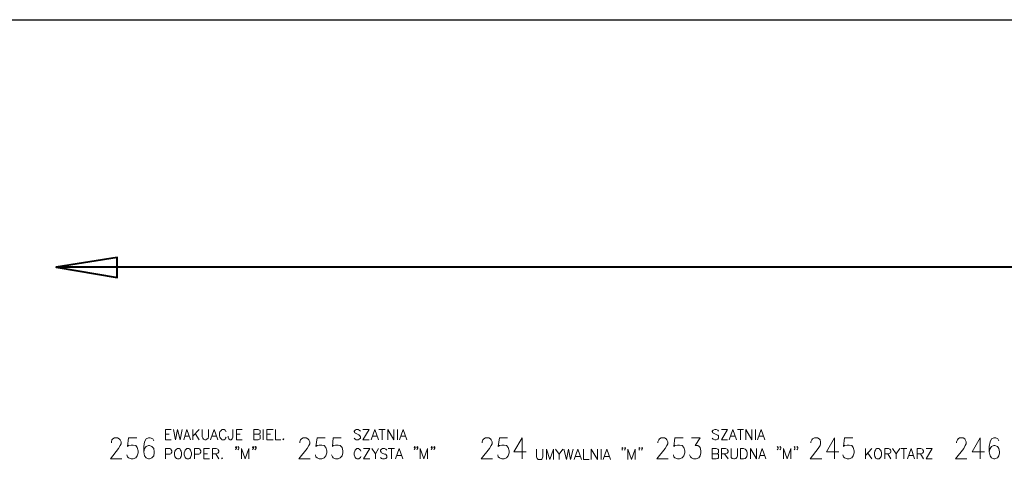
# Model space of a CAD drawing. Header units: millimetres. Extents: x 1 to 17496, y 1 to 30809.
# Tile 141 of 256: x 6300 to 7905, y 22717 to 23450. Entities that reach past the tile are written whole.
import ezdxf

# ---------------------------------------------------------------- set-up
doc = ezdxf.new("R2010")
doc.units = ezdxf.units.MM
for name, color, linetype in [('0_Przyz_Opisy oddziałów', 5, 'Continuous'), ('Opisy', 255, 'Continuous'), ('PDF _Geometria', 7, 'Continuous')]:
    doc.layers.add(name, color=color, linetype=linetype)

msp = doc.modelspace()

# ---------------------------------------------------------------- linework, layer by layer
at = {"layer": '0_Przyz_Opisy oddziałów', "lineweight": 40}
msp.add_lwpolyline([(8771.3, 23046.1), (6359.3, 23046.1), (6458.7, 23029.3), (6458.7, 23062.1), (6359.3, 23046.1)], dxfattribs=at)
at = {"layer": 'Opisy', "lineweight": 18}
for points in [[(6546.8, 22764.8), (6537.5, 22764.8), (6537.5, 22781.7), (6546.8, 22781.7)], [(6550.1, 22781.7), (6553.5, 22764.8), (6556.9, 22781.7), (6561.1, 22764.8), (6564.5, 22781.7)], [(6567, 22764.8), (6572, 22781.7), (6577.9, 22764.8)], [(6582.1, 22781.7), (6582.1, 22764.8)], [(6592.2, 22781.7), (6582.1, 22770.7)], [(6597.3, 22781.7), (6597.3, 22769.9), (6598.1, 22767.3), (6599, 22765.7), (6601.5, 22764.8), (6603.2, 22764.8), (6604.9, 22765.7), (6606.6, 22767.3), (6607.4, 22769.9), (6607.4, 22781.7)], [(6610.8, 22764.8), (6616.7, 22781.7), (6622.6, 22764.8)], [(6636, 22778.3), (6635.2, 22779.1), (6634.4, 22780.8), (6632.7, 22781.7), (6629.3, 22781.7), (6628.5, 22780.8), (6626.8, 22779.1), (6625.9, 22778.3), (6625.1, 22775.8), (6625.1, 22771.5), (6625.9, 22769), (6626.8, 22767.3), (6628.5, 22765.7), (6629.3, 22764.8), (6632.7, 22764.8), (6634.4, 22765.7), (6635.2, 22767.3), (6636, 22769)], [(6647, 22781.7), (6647, 22769), (6646.1, 22766.5), (6645.3, 22765.7), (6644.5, 22764.8), (6642.8, 22764.8), (6641.1, 22765.7), (6640.3, 22766.5), (6639.4, 22769), (6639.4, 22770.7)], [(6662.1, 22764.8), (6652.9, 22764.8), (6652.9, 22781.7), (6662.1, 22781.7)], [(6688.3, 22774.1), (6690.8, 22773.2), (6691.6, 22772.4), (6691.6, 22766.5), (6690.8, 22765.7), (6688.3, 22764.8), (6681.5, 22764.8), (6681.5, 22781.7), (6688.3, 22781.7), (6690.8, 22780.8), (6691.6, 22780), (6691.6, 22775.8), (6690.8, 22774.9), (6688.3, 22774.1), (6681.5, 22774.1)], [(6696.7, 22781.7), (6696.7, 22764.8)], [(6712.7, 22764.8), (6702.6, 22764.8), (6702.6, 22781.7), (6712.7, 22781.7)], [(6716.9, 22781.7), (6716.9, 22764.8), (6725.3, 22764.8)], [(6855, 22779.1), (6853.3, 22780.8), (6851.6, 22781.7), (6848.3, 22781.7), (6846.6, 22780.8), (6844.9, 22779.1), (6844.9, 22778.3), (6845.8, 22776.6), (6846.6, 22775.8), (6848.3, 22774.9), (6852.5, 22773.2), (6853.3, 22772.4), (6854.2, 22771.5), (6855, 22769.9), (6855, 22767.3), (6853.3, 22765.7), (6851.6, 22764.8), (6848.3, 22764.8), (6846.6, 22765.7), (6844.9, 22767.3)], [(6869.3, 22764.8), (6859.2, 22764.8), (6869.3, 22781.7), (6859.2, 22781.7)], [(6872.7, 22764.8), (6878.6, 22781.7), (6884.5, 22764.8)], [(6885.3, 22781.7), (6895.4, 22781.7)], [(6890.4, 22781.7), (6890.4, 22764.8)], [(6899.7, 22764.8), (6899.7, 22781.7), (6909.8, 22764.8), (6909.8, 22781.7)], [(6915.7, 22781.7), (6915.7, 22764.8)], [(6919, 22764.8), (6924.9, 22781.7), (6930.8, 22764.8)], [(7438.7, 22779.1), (7437.8, 22780.8), (7435.3, 22781.7), (7432.8, 22781.7), (7430.3, 22780.8), (7428.6, 22779.1), (7428.6, 22778.3), (7429.4, 22776.6), (7430.3, 22775.8), (7431.9, 22774.9), (7436.2, 22773.2), (7437.8, 22772.4), (7438.7, 22771.5), (7438.7, 22767.3), (7437.8, 22765.7), (7435.3, 22764.8), (7432.8, 22764.8), (7430.3, 22765.7), (7428.6, 22767.3)], [(7453.8, 22764.8), (7443.7, 22764.8), (7453.8, 22781.7), (7443.7, 22781.7)], [(7456.4, 22764.8), (7462.3, 22781.7), (7468.2, 22764.8)], [(7469.8, 22781.7), (7479.9, 22781.7)], [(7474.9, 22781.7), (7474.9, 22764.8)], [(7483.3, 22764.8), (7483.3, 22781.7), (7493.4, 22764.8), (7493.4, 22781.7)], [(7499.3, 22781.7), (7499.3, 22764.8)], [(7502.7, 22764.8), (7508.6, 22781.7), (7514.5, 22764.8)], [(6449.1, 22759.8), (6449.1, 22761.4), (6449.9, 22764.8), (6451.6, 22766.5), (6454.1, 22768.2), (6459.2, 22768.2), (6461.7, 22766.5), (6463.4, 22764.8), (6465.1, 22761.4), (6465.1, 22758.1), (6463.4, 22755.5), (6460.9, 22750.5), (6447.4, 22733.6), (6465.9, 22733.6)], [(6490.3, 22768.2), (6476.9, 22768.2), (6475.2, 22753.9), (6476.9, 22755.5), (6481.1, 22756.4), (6484.4, 22756.4), (6488.7, 22755.5), (6491.2, 22752.2), (6492.9, 22747.1), (6492.9, 22743.8), (6491.2, 22738.7), (6488.7, 22735.3), (6484.4, 22733.6), (6481.1, 22733.6), (6476.9, 22735.3), (6475.2, 22737), (6474.3, 22740.4)], [(6518.1, 22763.1), (6516.4, 22766.5), (6512.2, 22768.2), (6509.7, 22768.2), (6505.5, 22766.5), (6503, 22761.4), (6502.1, 22753.9), (6502.1, 22745.4), (6503, 22738.7), (6505.5, 22735.3), (6509.7, 22733.6), (6511.4, 22733.6), (6514.8, 22735.3), (6518.1, 22738.7), (6519, 22743.8), (6519, 22745.4), (6518.1, 22750.5), (6514.8, 22753.9), (6511.4, 22755.5), (6509.7, 22755.5), (6505.5, 22753.9), (6503, 22750.5), (6502.1, 22745.4)], [(6537.5, 22774.1), (6543.4, 22774.1)], [(6568.7, 22770.7), (6576.2, 22770.7)], [(6585.5, 22774.9), (6592.2, 22764.8)], [(6613.3, 22770.7), (6620, 22770.7)], [(6652.9, 22774.1), (6658.8, 22774.1)], [(6702.6, 22774.1), (6708.5, 22774.1)], [(6756.5, 22759.8), (6756.5, 22761.4), (6757.3, 22764.8), (6759, 22766.5), (6761.5, 22768.2), (6766.6, 22768.2), (6769.1, 22766.5), (6770.8, 22764.8), (6772.5, 22761.4), (6772.5, 22758.1), (6770.8, 22755.5), (6768.3, 22750.5), (6754.8, 22733.6), (6773.3, 22733.6)], [(6797.7, 22768.2), (6784.3, 22768.2), (6782.6, 22753.9), (6784.3, 22755.5), (6787.6, 22756.4), (6791.9, 22756.4), (6796.1, 22755.5), (6798.6, 22752.2), (6800.3, 22747.1), (6800.3, 22743.8), (6798.6, 22738.7), (6796.1, 22735.3), (6791.9, 22733.6), (6787.6, 22733.6), (6784.3, 22735.3), (6782.6, 22737), (6781.7, 22740.4)], [(6823.9, 22768.2), (6810.4, 22768.2), (6809.5, 22753.9), (6810.4, 22755.5), (6814.6, 22756.4), (6818.8, 22756.4), (6822.2, 22755.5), (6825.5, 22752.2), (6826.4, 22747.1), (6826.4, 22743.8), (6825.5, 22738.7), (6822.2, 22735.3), (6818.8, 22733.6), (6814.6, 22733.6), (6810.4, 22735.3), (6809.5, 22737), (6807.9, 22740.4)], [(6874.4, 22770.7), (6882, 22770.7)], [(6920.7, 22770.7), (6928.3, 22770.7)], [(7053.8, 22759.8), (7053.8, 22761.4), (7054.6, 22764.8), (7056.3, 22766.5), (7058.8, 22768.2), (7064.7, 22768.2), (7067.3, 22766.5), (7068.1, 22764.8), (7069.8, 22761.4), (7069.8, 22758.1), (7068.1, 22755.5), (7065.6, 22750.5), (7052.1, 22733.6), (7070.6, 22733.6)], [(7095.1, 22768.2), (7081.6, 22768.2), (7079.9, 22753.9), (7081.6, 22755.5), (7085.8, 22756.4), (7089.2, 22756.4), (7093.4, 22755.5), (7095.9, 22752.2), (7097.6, 22747.1), (7097.6, 22743.8), (7095.9, 22738.7), (7093.4, 22735.3), (7089.2, 22733.6), (7085.8, 22733.6), (7081.6, 22735.3), (7079.9, 22737), (7079, 22740.4)], [(7118.6, 22733.6), (7118.6, 22768.2), (7105.2, 22745.4), (7125.4, 22745.4)], [(7340.1, 22759.8), (7340.1, 22761.4), (7341.8, 22764.8), (7342.7, 22766.5), (7345.2, 22768.2), (7351.1, 22768.2), (7353.6, 22766.5), (7354.5, 22764.8), (7356.1, 22761.4), (7356.1, 22758.1), (7354.5, 22755.5), (7351.9, 22750.5), (7338.5, 22733.6), (7357, 22733.6)], [(7381.4, 22768.2), (7367.9, 22768.2), (7366.2, 22753.9), (7367.9, 22755.5), (7372.1, 22756.4), (7375.5, 22756.4), (7379.7, 22755.5), (7382.3, 22752.2), (7383.9, 22747.1), (7383.9, 22743.8), (7382.3, 22738.7), (7379.7, 22735.3), (7375.5, 22733.6), (7372.1, 22733.6), (7367.9, 22735.3), (7366.2, 22737), (7365.4, 22740.4)], [(7394.9, 22768.2), (7409.2, 22768.2), (7400.8, 22755.5), (7405, 22755.5), (7407.5, 22753.9), (7409.2, 22752.2), (7410, 22747.1), (7410, 22743.8), (7409.2, 22738.7), (7406.7, 22735.3), (7402.5, 22733.6), (7398.3, 22733.6), (7394.9, 22735.3), (7393.2, 22737), (7391.5, 22740.4)], [(7458.9, 22770.7), (7465.6, 22770.7)], [(7505.2, 22770.7), (7512, 22770.7)], [(7589.4, 22759.8), (7589.4, 22761.4), (7591.1, 22764.8), (7592, 22766.5), (7595.3, 22768.2), (7600.4, 22768.2), (7602.9, 22766.5), (7604.6, 22764.8), (7605.4, 22761.4), (7605.4, 22758.1), (7604.6, 22755.5), (7601.2, 22750.5), (7588.6, 22733.6), (7607.1, 22733.6)], [(7628.2, 22733.6), (7628.2, 22768.2), (7614.7, 22745.4), (7634.9, 22745.4)], [(7657.7, 22768.2), (7644.2, 22768.2), (7642.5, 22753.9), (7644.2, 22755.5), (7648.4, 22756.4), (7651.8, 22756.4), (7656, 22755.5), (7658.5, 22752.2), (7660.2, 22747.1), (7660.2, 22743.8), (7658.5, 22738.7), (7656, 22735.3), (7651.8, 22733.6), (7648.4, 22733.6), (7644.2, 22735.3), (7642.5, 22737), (7641.7, 22740.4)], [(7826.9, 22759.8), (7826.9, 22761.4), (7828.6, 22764.8), (7829.5, 22766.5), (7832, 22768.2), (7837.9, 22768.2), (7840.4, 22766.5), (7841.3, 22764.8), (7842.9, 22761.4), (7842.9, 22758.1), (7841.3, 22755.5), (7838.7, 22750.5), (7825.3, 22733.6), (7843.8, 22733.6)], [(7865.7, 22733.6), (7865.7, 22768.2), (7852.2, 22745.4), (7872.4, 22745.4)], [(7896, 22763.1), (7894.3, 22766.5), (7891, 22768.2), (7887.6, 22768.2), (7884.2, 22766.5), (7881.7, 22761.4), (7880, 22753.9), (7880, 22745.4), (7881.7, 22738.7), (7884.2, 22735.3), (7887.6, 22733.6), (7889.3, 22733.6), (7893.5, 22735.3), (7896, 22738.7), (7896.8, 22743.8), (7896.8, 22745.4), (7896, 22750.5), (7893.5, 22753.9), (7889.3, 22755.5), (7887.6, 22755.5), (7884.2, 22753.9), (7881.7, 22750.5), (7880, 22745.4)], [(6537.5, 22733.6), (6537.5, 22750.5), (6544.2, 22750.5), (6545.9, 22749.6), (6546.8, 22748.8), (6547.6, 22747.1), (6547.6, 22744.6), (6546.8, 22742.9), (6545.9, 22742.1), (6544.2, 22741.2), (6537.5, 22741.2)], [(6584.7, 22733.6), (6584.7, 22750.5), (6591.4, 22750.5), (6593.1, 22749.6), (6593.9, 22748.8), (6594.8, 22747.1), (6594.8, 22744.6), (6593.9, 22742.9), (6593.1, 22742.1), (6591.4, 22741.2), (6584.7, 22741.2)], [(6609.1, 22733.6), (6599.8, 22733.6), (6599.8, 22750.5), (6609.1, 22750.5)], [(6614.1, 22733.6), (6614.1, 22750.5), (6620, 22750.5), (6622.6, 22749.6), (6623.4, 22748.8), (6624.2, 22747.1), (6624.2, 22745.4), (6623.4, 22743.8), (6622.6, 22742.9), (6620, 22742.1), (6614.1, 22742.1)], [(6652.9, 22753), (6652, 22752.2), (6651.2, 22753), (6652, 22753.9), (6652.9, 22753), (6652.9, 22751.3), (6652, 22749.6), (6651.2, 22748.8)], [(6657.1, 22753), (6656.3, 22752.2), (6655.4, 22753), (6656.3, 22753.9), (6657.1, 22753), (6657.1, 22751.3), (6656.3, 22749.6), (6655.4, 22748.8)], [(6661.3, 22733.6), (6661.3, 22750.5), (6667.2, 22733.6), (6673.1, 22750.5), (6673.1, 22733.6)], [(6680.7, 22753), (6679.8, 22752.2), (6679, 22753), (6679.8, 22753.9), (6680.7, 22753), (6680.7, 22751.3), (6679.8, 22749.6), (6679, 22748.8)], [(6684.9, 22753), (6684, 22752.2), (6683.2, 22753), (6684, 22753.9), (6684.9, 22753), (6684.9, 22751.3), (6684, 22749.6), (6683.2, 22748.8)], [(6855.9, 22746.3), (6855, 22748), (6853.3, 22749.6), (6852.5, 22750.5), (6849.1, 22750.5), (6848.3, 22749.6), (6846.6, 22748), (6845.8, 22746.3), (6844.9, 22743.8), (6844.9, 22740.4), (6845.8, 22737.9), (6846.6, 22736.2), (6848.3, 22734.5), (6849.1, 22733.6), (6852.5, 22733.6), (6853.3, 22734.5), (6855, 22736.2), (6855.9, 22737.9)], [(6870.2, 22733.6), (6860.1, 22733.6), (6870.2, 22750.5), (6860.1, 22750.5)], [(6873.5, 22750.5), (6879.4, 22742.1), (6879.4, 22733.6)], [(6884.5, 22750.5), (6879.4, 22742.1)], [(6898, 22748), (6896.3, 22749.6), (6894.6, 22750.5), (6891.2, 22750.5), (6889.5, 22749.6), (6887.9, 22748), (6887.9, 22746.3), (6888.7, 22744.6), (6889.5, 22743.8), (6890.4, 22742.9), (6894.6, 22741.2), (6896.3, 22741.2), (6897.1, 22740.4), (6898, 22738.7), (6898, 22736.2), (6896.3, 22734.5), (6894.6, 22733.6), (6891.2, 22733.6), (6889.5, 22734.5), (6887.9, 22736.2)], [(6900.5, 22750.5), (6910.6, 22750.5)], [(6905.6, 22750.5), (6905.6, 22733.6)], [(6912.3, 22733.6), (6918.2, 22750.5), (6924.1, 22733.6)], [(6944.3, 22753), (6943.5, 22752.2), (6942.6, 22753), (6943.5, 22753.9), (6944.3, 22753), (6944.3, 22751.3), (6943.5, 22749.6), (6942.6, 22748.8)], [(6948.5, 22753), (6947.7, 22752.2), (6946.8, 22753), (6947.7, 22753.9), (6948.5, 22753), (6948.5, 22751.3), (6947.7, 22749.6), (6946.8, 22748.8)], [(6952.7, 22733.6), (6952.7, 22750.5), (6958.6, 22733.6), (6964.5, 22750.5), (6964.5, 22733.6)], [(6972.1, 22753), (6971.2, 22752.2), (6970.4, 22753), (6971.2, 22753.9), (6972.1, 22753), (6972.1, 22751.3), (6971.2, 22749.6), (6970.4, 22748.8)], [(6976.3, 22753), (6975.5, 22752.2), (6974.6, 22753), (6975.5, 22753.9), (6976.3, 22753), (6976.3, 22751.3), (6975.5, 22749.6), (6974.6, 22748.8)], [(7142.2, 22749.6), (7142.2, 22737), (7143.1, 22734.5), (7144.7, 22732.8), (7150.6, 22732.8), (7151.5, 22734.5), (7152.3, 22737), (7152.3, 22749.6)], [(7158.2, 22732.8), (7158.2, 22749.6), (7164.1, 22732.8), (7170, 22749.6), (7170, 22732.8)], [(7173.4, 22749.6), (7179.3, 22741.2), (7179.3, 22732.8)], [(7185.2, 22749.6), (7179.3, 22741.2)], [(7186.9, 22749.6), (7191.1, 22732.8), (7194.4, 22749.6), (7197.8, 22732.8), (7202, 22749.6)], [(7203.7, 22732.8), (7209.6, 22749.6), (7215.5, 22732.8)], [(7218.9, 22749.6), (7218.9, 22732.8), (7228.1, 22732.8)], [(7231.5, 22732.8), (7231.5, 22749.6), (7241.6, 22732.8), (7241.6, 22749.6)], [(7247.5, 22749.6), (7247.5, 22732.8)], [(7250.9, 22732.8), (7256.8, 22749.6), (7262.7, 22732.8)], [(7282.9, 22751.3), (7281.2, 22751.3), (7282, 22752.2), (7282.9, 22751.3), (7282.9, 22750.5), (7282, 22748.8), (7281.2, 22748)], [(7287.1, 22751.3), (7285.4, 22751.3), (7286.2, 22752.2), (7287.1, 22751.3), (7287.1, 22750.5), (7286.2, 22748.8), (7285.4, 22748)], [(7291.3, 22732.8), (7291.3, 22749.6), (7297.2, 22732.8), (7303.1, 22749.6), (7303.1, 22732.8)], [(7310.7, 22751.3), (7309, 22751.3), (7309.8, 22752.2), (7310.7, 22751.3), (7310.7, 22750.5), (7309.8, 22748.8), (7309, 22748)], [(7314.9, 22751.3), (7313.2, 22751.3), (7314, 22752.2), (7314.9, 22751.3), (7314.9, 22750.5), (7314, 22748.8), (7313.2, 22748)], [(7435.3, 22742.1), (7437.8, 22741.2), (7438.7, 22741.2), (7438.7, 22735.3), (7437.8, 22734.5), (7435.3, 22733.6), (7428.6, 22733.6), (7428.6, 22750.5), (7435.3, 22750.5), (7437.8, 22749.6), (7438.7, 22748.8), (7438.7, 22743.8), (7437.8, 22742.9), (7435.3, 22742.1), (7428.6, 22742.1)], [(7443.7, 22733.6), (7443.7, 22750.5), (7450.5, 22750.5), (7453, 22749.6), (7453.8, 22748.8), (7454.7, 22747.1), (7454.7, 22745.4), (7453.8, 22743.8), (7453, 22742.9), (7450.5, 22742.1), (7443.7, 22742.1)], [(7459.7, 22750.5), (7459.7, 22736.2), (7461.4, 22734.5), (7463.9, 22733.6), (7464.8, 22733.6), (7467.3, 22734.5), (7469, 22736.2), (7469.8, 22738.7), (7469.8, 22750.5)], [(7490.9, 22733.6), (7490.9, 22750.5), (7501, 22733.6), (7501, 22750.5)], [(7504.4, 22733.6), (7510.3, 22750.5), (7516.2, 22733.6)], [(7536.4, 22753), (7535.5, 22752.2), (7534.7, 22753), (7535.5, 22753.9), (7536.4, 22753), (7536.4, 22751.3), (7535.5, 22749.6), (7534.7, 22748.8)], [(7540.6, 22753), (7539.7, 22752.2), (7538.9, 22753), (7539.7, 22753.9), (7540.6, 22753), (7540.6, 22751.3), (7539.7, 22749.6), (7538.9, 22748.8)], [(7544.8, 22733.6), (7544.8, 22750.5), (7550.7, 22733.6), (7556.6, 22750.5), (7556.6, 22733.6)], [(7563.3, 22753), (7563.3, 22752.2), (7562.5, 22753), (7563.3, 22753.9), (7563.3, 22749.6), (7562.5, 22748.8)], [(7568.4, 22753), (7567.5, 22752.2), (7566.7, 22753), (7567.5, 22753.9), (7568.4, 22753), (7568.4, 22751.3), (7567.5, 22749.6), (7566.7, 22748.8)], [(7678.7, 22750.5), (7678.7, 22733.6)], [(7688.8, 22750.5), (7678.7, 22739.5)], [(7709.9, 22733.6), (7709.9, 22750.5), (7715.8, 22750.5), (7718.3, 22749.6), (7719.1, 22748.8), (7720, 22747.1), (7720, 22745.4), (7719.1, 22743.8), (7718.3, 22742.9), (7715.8, 22742.1), (7709.9, 22742.1)], [(7722.5, 22750.5), (7728.4, 22742.1), (7728.4, 22733.6)], [(7734.3, 22750.5), (7728.4, 22742.1)], [(7736, 22750.5), (7746.1, 22750.5)], [(7741, 22750.5), (7741, 22733.6)], [(7746.9, 22733.6), (7752.8, 22750.5), (7758.7, 22733.6)], [(7762.9, 22733.6), (7762.9, 22750.5), (7768.8, 22750.5), (7771.4, 22749.6), (7772.2, 22748.8), (7773, 22747.1), (7773, 22745.4), (7772.2, 22743.8), (7771.4, 22742.9), (7768.8, 22742.1), (7762.9, 22742.1)], [(7787.4, 22733.6), (7777.3, 22733.6), (7787.4, 22750.5), (7777.3, 22750.5)], [(6599.8, 22742.1), (6605.7, 22742.1)], [(6619.2, 22742.1), (6624.2, 22733.6)], [(6914.8, 22739.5), (6921.6, 22739.5)], [(7206.2, 22737.9), (7213, 22737.9)], [(7253.4, 22737.9), (7260.1, 22737.9)], [(7448.8, 22742.1), (7454.7, 22733.6)], [(7506.1, 22739.5), (7513.6, 22739.5)], [(7682.1, 22742.9), (7688.8, 22733.6)], [(7714.9, 22742.1), (7720, 22733.6)], [(7749.5, 22739.5), (7757, 22739.5)], [(7768, 22742.1), (7773, 22733.6)]]:
    msp.add_lwpolyline(points, dxfattribs=at)
for points in [[(6729.5, 22766.5), (6728.7, 22765.7), (6729.5, 22764.8), (6730.4, 22765.7)], [(6556.9, 22750.5), (6555.2, 22749.6), (6553.5, 22748), (6552.7, 22746.3), (6551.8, 22743.8), (6551.8, 22740.4), (6552.7, 22737.9), (6553.5, 22736.2), (6555.2, 22734.5), (6556.9, 22733.6), (6559.4, 22733.6), (6561.1, 22734.5), (6561.9, 22736.2), (6562.8, 22737.9), (6563.6, 22740.4), (6563.6, 22743.8), (6562.8, 22746.3), (6561.9, 22748), (6561.1, 22749.6), (6559.4, 22750.5)], [(6572, 22750.5), (6571.2, 22749.6), (6569.5, 22748), (6568.7, 22746.3), (6567.8, 22743.8), (6567.8, 22740.4), (6568.7, 22737.9), (6569.5, 22736.2), (6571.2, 22734.5), (6572, 22733.6), (6575.4, 22733.6), (6577.1, 22734.5), (6577.9, 22736.2), (6578.8, 22737.9), (6579.6, 22740.4), (6579.6, 22743.8), (6578.8, 22746.3), (6577.9, 22748), (6577.1, 22749.6), (6575.4, 22750.5)], [(7474.9, 22733.6), (7474.9, 22750.5), (7479.9, 22750.5), (7482.5, 22749.6), (7484.2, 22748), (7485, 22746.3), (7485.8, 22743.8), (7485.8, 22740.4), (7485, 22737.9), (7484.2, 22736.2), (7482.5, 22734.5), (7479.9, 22733.6)], [(7697.2, 22750.5), (7695.6, 22749.6), (7694.7, 22748), (7693.9, 22746.3), (7693, 22743.8), (7693, 22740.4), (7693.9, 22737.9), (7694.7, 22736.2), (7695.6, 22734.5), (7697.2, 22733.6), (7700.6, 22733.6), (7701.5, 22734.5), (7703.1, 22736.2), (7704, 22737.9), (7704.8, 22740.4), (7704.8, 22743.8), (7704, 22746.3), (7703.1, 22748), (7701.5, 22749.6), (7700.6, 22750.5)], [(6629.3, 22735.3), (6629.3, 22733.6), (6630.1, 22734.5)]]:
    msp.add_lwpolyline(points, close=True, dxfattribs=at)
at = {"layer": 'PDF _Geometria'}
msp.add_lwpolyline([(1887, 23449.8), (14038.1, 23449.8), (14038.1, 19447), (1887, 19447)], close=True, dxfattribs=at)

doc.saveas('drawing.dxf')
